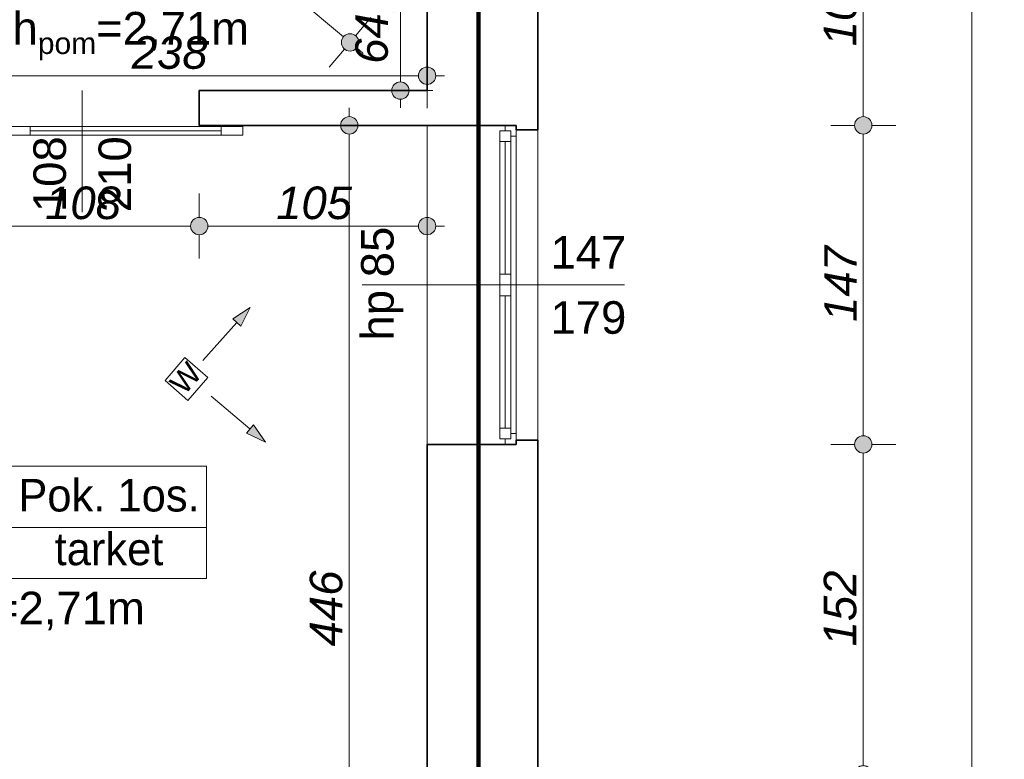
# Model space of a CAD drawing. Header units: millimetres. Extents: x -50073 to 84772, y -78870 to -35317.
# Tile 119 of 125: x 57877 to 62415, y -63570 to -60163. Entities that reach past the tile are written whole.
import ezdxf
from ezdxf.enums import TextEntityAlignment as Align

# ---------------------------------------------------------------- set-up
doc = ezdxf.new("R2010")
doc.units = ezdxf.units.MM
doc.header["$MEASUREMENT"] = 0
for name, color, linetype, lineweight in [('0_Nr_pióra__3', 7, 'Continuous', 20), ('Drzwi ArchiCAD_Nr_pióra__1', 7, 'Continuous', 0), ('Instalacje - Went_Klim_Nr_pióra__42', 150, 'Continuous', 13), ('Konstrukcja - Stropy_Nr_pióra__1', 7, 'Continuous', 0), ('Konstrukcja - Ściany zew_Nr_pióra__6', 7, 'Continuous', 35), ('Metryczki pomieszczeń ArchiCADa_Nr_pióra__1', 7, 'Continuous', 0), ('Okna ArchiCADa_Nr_pióra__1', 7, 'Continuous', 0), ('Wymiarowanie - Ogólne_Nr_pióra__82', 114, 'Continuous', 13), ('Znaczniki drzwi ArchiCADa_Nr_pióra__1', 7, 'Continuous', 0), ('Znaczniki drzwi ArchiCADa_Nr_pióra__7', 7, 'Continuous', 70), ('Znaczniki okien ArchiCADa_Nr_pióra__1', 7, 'Continuous', 0), ('Znaczniki okien ArchiCADa_Nr_pióra__7', 7, 'Continuous', 70)]:
    doc.layers.add(name, color=color, linetype=linetype, lineweight=lineweight)
doc.layers.add('Elementy modelu - Strefy', color=7, linetype='Continuous')
doc.layers.add('Wymiarowanie - Ogólne', color=7, linetype='Continuous')
doc.styles.add('GENERATED_STYLE_1', font='txt')
doc.styles.add('GENERATED_STYLE_2', font='txt')
doc.styles.add('GENERATED_STYLE_3', font='txt')
doc.styles.add('GENERATED_STYLE_4', font='txt')
doc.dimstyles.new('GENERATED_STYLE__1', dxfattribs={"dimtxt": 150, "dimasz": 152, "dimexe": 0.18, "dimexo": 0, "dimgap": 0.09, "dimtad": 1, "dimlfac": 0.1, "dimzin": 0, "dimdsep": 46, "dimtxsty": 'GENERATED_STYLE_3', "dimblk": 'ARROWHEAD_11', "dimblk1": 'ARROWHEAD_11', "dimblk2": 'ARROWHEAD_11', "dimcen": 0.09, "dimclrd": 114, "dimclre": 114, "dimclrt": 114, "dimazin": 0, "dimtfac": 1, "dimtdec": 4, "dimtmove": 0, "dimatfit": 3, "dimfxl": 1, "dimtolj": 1, "dimtzin": 0, "dimarcsym": 0})
doc.dimstyles.new('GENERATED_STYLE__2', dxfattribs={"dimtxt": 150, "dimasz": 152, "dimexe": 0.18, "dimexo": 0, "dimgap": 0.09, "dimtad": 1, "dimtih": 1, "dimtoh": 1, "dimlfac": 0.1, "dimzin": 0, "dimdsep": 46, "dimtxsty": 'GENERATED_STYLE_3', "dimblk": 'ARROWHEAD_11', "dimblk1": 'ARROWHEAD_11', "dimblk2": 'ARROWHEAD_11', "dimcen": 0.09, "dimclrd": 114, "dimclre": 114, "dimclrt": 114, "dimazin": 0, "dimtfac": 1, "dimtdec": 4, "dimtmove": 0, "dimatfit": 3, "dimfxl": 1, "dimtolj": 1, "dimtzin": 0, "dimarcsym": 0})

# ---------------------------------------------------------------- blocks, each defined once
blk = doc.blocks.new('Pok. 1os._1_54_59', base_point=(57838.4, -62502.4))
at = {"layer": 'Metryczki pomieszczeń ArchiCADa_Nr_pióra__1', "linetype": 'Continuous'}
for p, q in [((57059.4, -62219.6), (58738.4, -62219.6)), ((57059.4, -62738.1), (57059.4, -62219.6)), ((57098.3, -62245.5), (57799.5, -62245.5)), ((57098.3, -62471.8), (57098.3, -62245.5)), ((57799.5, -62245.5), (57799.5, -62471.8)), ((57838.4, -62219.6), (57838.4, -62738.1)), ((58738.4, -62219.6), (58738.4, -62738.1)), ((57799.5, -62471.8), (57098.3, -62471.8)), ((57059.4, -62502.4), (58738.4, -62502.4)), ((58738.4, -62738.1), (57059.4, -62738.1))]:
    blk.add_line(p, q, dxfattribs=at)
at = {"layer": 'Metryczki pomieszczeń ArchiCADa_Nr_pióra__1'}
for tag, height, style, p in [('ROOM_NUMBER', 180, 'GENERATED_STYLE_2', (57448.9, -62347.5)), ('ROOM_NAME', 150, 'GENERATED_STYLE_1', (58288.4, -62353.6)), ('floor_f', 150, 'GENERATED_STYLE_1', (58288.4, -62601.1)), ('ROOM_CALC_AREA', 150, 'GENERATED_STYLE_1', (57448.9, -62614.5))]:
    blk.add_attdef(tag, text='', height=height, dxfattribs=dict(at, style=style)).set_placement(p, align=Align.MIDDLE_CENTER)
blk = doc.blocks.new('*D95')
at = {"layer": 'Wymiarowanie - Ogólne_Nr_pióra__82', "linetype": 'Continuous'}
for points in [[(62304.6, -59579.4), (62301.6, -59564.1), (62292.9, -59551.1), (62279.9, -59542.4), (62264.6, -59539.4), (62249.3, -59542.4), (62236.3, -59551.1), (62227.6, -59564.1), (62224.6, -59579.4), (62227.6, -59594.7), (62236.3, -59607.7), (62249.3, -59616.3), (62264.6, -59619.4), (62279.9, -59616.3), (62292.9, -59607.7), (62301.6, -59594.7)], [(62304.6, -70122.2), (62301.6, -70106.9), (62292.9, -70093.9), (62279.9, -70085.2), (62264.6, -70082.2), (62249.3, -70085.2), (62236.3, -70093.9), (62227.6, -70106.9), (62224.6, -70122.2), (62227.6, -70137.5), (62236.3, -70150.5), (62249.3, -70159.1), (62264.6, -70162.2), (62279.9, -70159.1), (62292.9, -70150.5), (62301.6, -70137.5)]]:
    blk.add_hatch(color=256, dxfattribs=at).paths.add_polyline_path(points)
for p, q in [((62264.6, -59539.4), (62264.6, -59499.4)), ((62224.6, -59579.4), (62114.6, -59579.4)), ((62414.6, -59579.4), (62304.6, -59579.4)), ((62264.6, -70082.2), (62264.6, -59619.4)), ((62224.6, -70122.2), (62114.6, -70122.2)), ((62414.6, -70122.2), (62304.6, -70122.2)), ((62264.6, -70202.2), (62264.6, -70162.2))]:
    blk.add_line(p, q, dxfattribs=at)
for centre in [(62264.6, -59579.4), (62264.6, -70122.2)]:
    blk.add_circle(centre, 40, dxfattribs=at)
at = {"layer": 'Wymiarowanie - Ogólne_Nr_pióra__82', "insert": (62234.6, -65107.2), "char_height": 150, "attachment_point": 7, "rotation": 90, "style": 'GENERATED_STYLE_3'}
blk.add_mtext('\\A1;{\\fArial|b0|i1|c238|p38;1 054}', dxfattribs=at)
blk = doc.blocks.new('ARROWHEAD_11')
at = {"color": 0, "linetype": 'Continuous', "lineweight": 0}
blk.add_line((0, 0), (-1, 0), dxfattribs=at)
at = {"color": 0, "linetype": 'Continuous', "lineweight": 0, "const_width": 0.25, "flags": 128}
blk.add_lwpolyline([(-0.125, 0, 1), (0.125, 0, 1)], format="xyb", close=True, dxfattribs=at)
blk = doc.blocks.new('*D100')
at = {"layer": 'Wymiarowanie - Ogólne_Nr_pióra__82', "linetype": 'Continuous'}
for points in [[(61804.6, -62119.4), (61801.6, -62104.1), (61792.9, -62091.1), (61779.9, -62082.4), (61764.6, -62079.4), (61749.3, -62082.4), (61736.3, -62091.1), (61727.6, -62104.1), (61724.6, -62119.4), (61727.6, -62134.7), (61736.3, -62147.7), (61749.3, -62156.3), (61764.6, -62159.4), (61779.9, -62156.3), (61792.9, -62147.7), (61801.6, -62134.7)], [(61804.6, -63639.4), (61801.6, -63624.1), (61792.9, -63611.1), (61779.9, -63602.4), (61764.6, -63599.4), (61749.3, -63602.4), (61736.3, -63611.1), (61727.6, -63624.1), (61724.6, -63639.4), (61727.6, -63654.7), (61736.3, -63667.7), (61749.3, -63676.3), (61764.6, -63679.4), (61779.9, -63676.3), (61792.9, -63667.7), (61801.6, -63654.7)]]:
    blk.add_hatch(color=256, dxfattribs=at).paths.add_polyline_path(points)
for p, q in [((61724.6, -62119.4), (61614.6, -62119.4)), ((61914.6, -62119.4), (61804.6, -62119.4)), ((61764.6, -63599.4), (61764.6, -62159.4)), ((61724.6, -63639.4), (61614.6, -63639.4)), ((61914.6, -63639.4), (61804.6, -63639.4))]:
    blk.add_line(p, q, dxfattribs=at)
for centre in [(61764.6, -62119.4), (61764.6, -63639.4)]:
    blk.add_circle(centre, 40, dxfattribs=at)
at = {"layer": 'Wymiarowanie - Ogólne_Nr_pióra__82', "insert": (61734.6, -63050.1), "char_height": 150, "attachment_point": 7, "rotation": 90, "style": 'GENERATED_STYLE_3'}
blk.add_mtext('\\A1;{\\fArial|b0|i1|c238|p38;152}', dxfattribs=at)
blk = doc.blocks.new('*D101')
at = {"layer": 'Wymiarowanie - Ogólne_Nr_pióra__82', "linetype": 'Continuous'}
for points in [[(61804.6, -60649.4), (61801.6, -60634.1), (61792.9, -60621.1), (61779.9, -60612.4), (61764.6, -60609.4), (61749.3, -60612.4), (61736.3, -60621.1), (61727.6, -60634.1), (61724.6, -60649.4), (61727.6, -60664.7), (61736.3, -60677.7), (61749.3, -60686.3), (61764.6, -60689.4), (61779.9, -60686.3), (61792.9, -60677.7), (61801.6, -60664.7)], [(61804.6, -62119.4), (61801.6, -62104.1), (61792.9, -62091.1), (61779.9, -62082.4), (61764.6, -62079.4), (61749.3, -62082.4), (61736.3, -62091.1), (61727.6, -62104.1), (61724.6, -62119.4), (61727.6, -62134.7), (61736.3, -62147.7), (61749.3, -62156.3), (61764.6, -62159.4), (61779.9, -62156.3), (61792.9, -62147.7), (61801.6, -62134.7)]]:
    blk.add_hatch(color=256, dxfattribs=at).paths.add_polyline_path(points)
for p, q in [((61724.6, -60649.4), (61614.6, -60649.4)), ((61914.6, -60649.4), (61804.6, -60649.4)), ((61764.6, -62079.4), (61764.6, -60689.4)), ((61724.6, -62119.4), (61614.6, -62119.4)), ((61914.6, -62119.4), (61804.6, -62119.4))]:
    blk.add_line(p, q, dxfattribs=at)
for centre in [(61764.6, -60649.4), (61764.6, -62119.4)]:
    blk.add_circle(centre, 40, dxfattribs=at)
at = {"layer": 'Wymiarowanie - Ogólne_Nr_pióra__82', "insert": (61734.6, -61555.1), "char_height": 150, "attachment_point": 7, "rotation": 90, "style": 'GENERATED_STYLE_3'}
blk.add_mtext('\\A1;{\\fArial|b0|i1|c238|p38;147}', dxfattribs=at)
blk = doc.blocks.new('*D102')
at = {"layer": 'Wymiarowanie - Ogólne_Nr_pióra__82', "linetype": 'Continuous'}
for points in [[(61804.6, -59579.4), (61801.6, -59564.1), (61792.9, -59551.1), (61779.9, -59542.4), (61764.6, -59539.4), (61749.3, -59542.4), (61736.3, -59551.1), (61727.6, -59564.1), (61724.6, -59579.4), (61727.6, -59594.7), (61736.3, -59607.7), (61749.3, -59616.3), (61764.6, -59619.4), (61779.9, -59616.3), (61792.9, -59607.7), (61801.6, -59594.7)], [(61804.6, -60649.4), (61801.6, -60634.1), (61792.9, -60621.1), (61779.9, -60612.4), (61764.6, -60609.4), (61749.3, -60612.4), (61736.3, -60621.1), (61727.6, -60634.1), (61724.6, -60649.4), (61727.6, -60664.7), (61736.3, -60677.7), (61749.3, -60686.3), (61764.6, -60689.4), (61779.9, -60686.3), (61792.9, -60677.7), (61801.6, -60664.7)]]:
    blk.add_hatch(color=256, dxfattribs=at).paths.add_polyline_path(points)
for p, q in [((61764.6, -59539.4), (61764.6, -59499.4)), ((61724.6, -59579.4), (61614.6, -59579.4)), ((61914.6, -59579.4), (61804.6, -59579.4)), ((61764.6, -60609.4), (61764.6, -59619.4)), ((61724.6, -60649.4), (61614.6, -60649.4)), ((61914.6, -60649.4), (61804.6, -60649.4))]:
    blk.add_line(p, q, dxfattribs=at)
for centre in [(61764.6, -59579.4), (61764.6, -60649.4)]:
    blk.add_circle(centre, 40, dxfattribs=at)
at = {"layer": 'Wymiarowanie - Ogólne_Nr_pióra__82', "insert": (61734.6, -60285.1), "char_height": 150, "attachment_point": 7, "rotation": 90, "style": 'GENERATED_STYLE_3'}
blk.add_mtext('\\A1;{\\fArial|b0|i1|c238|p38;107}', dxfattribs=at)
blk = doc.blocks.new('*D188')
at = {"layer": 'Wymiarowanie - Ogólne_Nr_pióra__82', "linetype": 'Continuous'}
for points in [[(59435.9, -60649.4), (59432.8, -60634.1), (59424.1, -60621.1), (59411.2, -60612.4), (59395.9, -60609.4), (59380.6, -60612.4), (59367.6, -60621.1), (59358.9, -60634.1), (59355.9, -60649.4), (59358.9, -60664.7), (59367.6, -60677.7), (59380.6, -60686.3), (59395.9, -60689.4), (59411.2, -60686.3), (59424.1, -60677.7), (59432.8, -60664.7)], [(59435.9, -65109.4), (59432.8, -65094.1), (59424.1, -65081.1), (59411.2, -65072.4), (59395.9, -65069.4), (59380.6, -65072.4), (59367.6, -65081.1), (59358.9, -65094.1), (59355.9, -65109.4), (59358.9, -65124.7), (59367.6, -65137.7), (59380.6, -65146.3), (59395.9, -65149.4), (59411.2, -65146.3), (59424.1, -65137.7), (59432.8, -65124.7)]]:
    blk.add_hatch(color=256, dxfattribs=at).paths.add_polyline_path(points)
for p, q in [((59395.9, -60609.4), (59395.9, -60569.4)), ((59355.9, -60649.4), (59245.9, -60649.4)), ((59545.9, -60649.4), (59435.9, -60649.4)), ((59395.9, -65069.4), (59395.9, -60689.4)), ((59355.9, -65109.4), (59245.9, -65109.4)), ((59545.9, -65109.4), (59435.9, -65109.4)), ((59395.9, -65189.4), (59395.9, -65149.4))]:
    blk.add_line(p, q, dxfattribs=at)
for centre in [(59395.9, -60649.4), (59395.9, -65109.4)]:
    blk.add_circle(centre, 40, dxfattribs=at)
at = {"layer": 'Wymiarowanie - Ogólne_Nr_pióra__82', "insert": (59365.9, -63050.1), "char_height": 150, "attachment_point": 7, "rotation": 90, "style": 'GENERATED_STYLE_3'}
blk.add_mtext('\\A1;{\\fArial|b0|i1|c238|p38;446}', dxfattribs=at)
blk = doc.blocks.new('*D190')
at = {"layer": 'Wymiarowanie - Ogólne_Nr_pióra__82', "linetype": 'Continuous'}
for points in [[(57664.6, -61113.5), (57661.6, -61098.1), (57652.9, -61085.2), (57639.9, -61076.5), (57624.6, -61073.5), (57609.3, -61076.5), (57596.3, -61085.2), (57587.6, -61098.1), (57584.6, -61113.5), (57587.6, -61128.8), (57596.3, -61141.7), (57609.3, -61150.4), (57624.6, -61153.5), (57639.9, -61150.4), (57652.9, -61141.7), (57661.6, -61128.8)], [(58744.6, -61113.5), (58741.6, -61098.1), (58732.9, -61085.2), (58719.9, -61076.5), (58704.6, -61073.5), (58689.3, -61076.5), (58676.3, -61085.2), (58667.6, -61098.1), (58664.6, -61113.5), (58667.6, -61128.8), (58676.3, -61141.7), (58689.3, -61150.4), (58704.6, -61153.5), (58719.9, -61150.4), (58732.9, -61141.7), (58741.6, -61128.8)]]:
    blk.add_hatch(color=256, dxfattribs=at).paths.add_polyline_path(points)
for p, q in [((57624.6, -61073.5), (57624.6, -60963.5)), ((58704.6, -61073.5), (58704.6, -60963.5)), ((57664.6, -61113.5), (58664.6, -61113.5)), ((57624.6, -61263.5), (57624.6, -61153.5)), ((58704.6, -61263.5), (58704.6, -61153.5))]:
    blk.add_line(p, q, dxfattribs=at)
for centre in [(57624.6, -61113.5), (58704.6, -61113.5)]:
    blk.add_circle(centre, 40, dxfattribs=at)
at = {"layer": 'Wymiarowanie - Ogólne_Nr_pióra__82', "insert": (57993.9, -61083.5), "char_height": 150, "attachment_point": 7, "style": 'GENERATED_STYLE_3'}
blk.add_mtext('\\A1;{\\fArial|b0|i1|c238|p38;108}', dxfattribs=at)
blk = doc.blocks.new('*D191')
at = {"layer": 'Wymiarowanie - Ogólne_Nr_pióra__82', "linetype": 'Continuous'}
for points in [[(58744.6, -61113.5), (58741.6, -61098.1), (58732.9, -61085.2), (58719.9, -61076.5), (58704.6, -61073.5), (58689.3, -61076.5), (58676.3, -61085.2), (58667.6, -61098.1), (58664.6, -61113.5), (58667.6, -61128.8), (58676.3, -61141.7), (58689.3, -61150.4), (58704.6, -61153.5), (58719.9, -61150.4), (58732.9, -61141.7), (58741.6, -61128.8)], [(59794.6, -61113.5), (59791.6, -61098.1), (59782.9, -61085.2), (59769.9, -61076.5), (59754.6, -61073.5), (59739.3, -61076.5), (59726.3, -61085.2), (59717.6, -61098.1), (59714.6, -61113.5), (59717.6, -61128.8), (59726.3, -61141.7), (59739.3, -61150.4), (59754.6, -61153.5), (59769.9, -61150.4), (59782.9, -61141.7), (59791.6, -61128.8)]]:
    blk.add_hatch(color=256, dxfattribs=at).paths.add_polyline_path(points)
for p, q in [((58704.6, -61073.5), (58704.6, -60963.5)), ((59754.6, -61073.5), (59754.6, -60963.5)), ((58744.6, -61113.5), (59714.6, -61113.5)), ((59794.6, -61113.5), (59834.6, -61113.5)), ((58704.6, -61263.5), (58704.6, -61153.5)), ((59754.6, -61263.5), (59754.6, -61153.5))]:
    blk.add_line(p, q, dxfattribs=at)
for centre in [(58704.6, -61113.5), (59754.6, -61113.5)]:
    blk.add_circle(centre, 40, dxfattribs=at)
at = {"layer": 'Wymiarowanie - Ogólne_Nr_pióra__82', "insert": (59058.9, -61083.5), "char_height": 150, "attachment_point": 7, "style": 'GENERATED_STYLE_3'}
blk.add_mtext('\\A1;{\\fArial|b0|i1|c238|p38;105}', dxfattribs=at)
blk = doc.blocks.new('*D192')
at = {"layer": 'Wymiarowanie - Ogólne_Nr_pióra__82', "linetype": 'Continuous'}
for points in [[(57412.8, -60421), (57409.8, -60405.7), (57401.1, -60392.7), (57388.1, -60384.1), (57372.8, -60381), (57357.5, -60384.1), (57344.5, -60392.7), (57335.9, -60405.7), (57332.8, -60421), (57335.9, -60436.3), (57344.5, -60449.3), (57357.5, -60458), (57372.8, -60461), (57388.1, -60458), (57401.1, -60449.3), (57409.8, -60436.3)], [(59794.6, -60421), (59791.6, -60405.7), (59782.9, -60392.7), (59769.9, -60384.1), (59754.6, -60381), (59739.3, -60384.1), (59726.3, -60392.7), (59717.6, -60405.7), (59714.6, -60421), (59717.6, -60436.3), (59726.3, -60449.3), (59739.3, -60458), (59754.6, -60461), (59769.9, -60458), (59782.9, -60449.3), (59791.6, -60436.3)]]:
    blk.add_hatch(color=256, dxfattribs=at).paths.add_polyline_path(points)
for p, q in [((57372.8, -60381), (57372.8, -60271)), ((59754.6, -60381), (59754.6, -60271)), ((57292.8, -60421), (57332.8, -60421)), ((57412.8, -60421), (59714.6, -60421)), ((59794.6, -60421), (59834.6, -60421)), ((57372.8, -60571), (57372.8, -60461)), ((59754.6, -60571), (59754.6, -60461))]:
    blk.add_line(p, q, dxfattribs=at)
for centre in [(57372.8, -60421), (59754.6, -60421)]:
    blk.add_circle(centre, 40, dxfattribs=at)
at = {"layer": 'Wymiarowanie - Ogólne_Nr_pióra__82', "insert": (58393, -60391), "char_height": 150, "attachment_point": 7, "style": 'GENERATED_STYLE_3'}
blk.add_mtext('\\A1;{\\fArial|b0|i1|c238|p38;238}', dxfattribs=at)
blk = doc.blocks.new('*D196')
at = {"layer": 'Wymiarowanie - Ogólne_Nr_pióra__82', "linetype": 'Continuous'}
for points in [[(59671.4, -59843.4), (59668.4, -59828.1), (59659.7, -59815.1), (59646.7, -59806.4), (59631.4, -59803.4), (59616.1, -59806.4), (59603.1, -59815.1), (59594.5, -59828.1), (59591.4, -59843.4), (59594.5, -59858.7), (59603.1, -59871.6), (59616.1, -59880.3), (59631.4, -59883.4), (59646.7, -59880.3), (59659.7, -59871.6), (59668.4, -59858.7)], [(59671.4, -60489.4), (59668.4, -60474.1), (59659.7, -60461.1), (59646.7, -60452.4), (59631.4, -60449.4), (59616.1, -60452.4), (59603.1, -60461.1), (59594.5, -60474.1), (59591.4, -60489.4), (59594.5, -60504.7), (59603.1, -60517.7), (59616.1, -60526.3), (59631.4, -60529.4), (59646.7, -60526.3), (59659.7, -60517.7), (59668.4, -60504.7)]]:
    blk.add_hatch(color=256, dxfattribs=at).paths.add_polyline_path(points)
for p, q in [((59631.4, -59803.4), (59631.4, -59763.4)), ((59591.4, -59843.4), (59481.4, -59843.4)), ((59781.4, -59843.4), (59671.4, -59843.4)), ((59631.4, -60449.4), (59631.4, -59883.4)), ((59591.4, -60489.4), (59481.4, -60489.4)), ((59631.4, -60569.4), (59631.4, -60529.4)), ((59781.4, -60489.4), (59671.4, -60489.4))]:
    blk.add_line(p, q, dxfattribs=at)
for centre in [(59631.4, -59843.4), (59631.4, -60489.4)]:
    blk.add_circle(centre, 40, dxfattribs=at)
at = {"layer": 'Wymiarowanie - Ogólne_Nr_pióra__82', "insert": (59601.4, -60365.9), "char_height": 150, "attachment_point": 7, "rotation": 90, "style": 'GENERATED_STYLE_3'}
blk.add_mtext('\\A1;{\\fArial|b0|i1|c238|p38;64,5}', dxfattribs=at)
blk = doc.blocks.new('*D199')
at = {"layer": 'Wymiarowanie - Ogólne_Nr_pióra__82', "linetype": 'Continuous'}
for points in [[(58951.3, -59857.7), (58948.3, -59842.4), (58939.6, -59829.5), (58926.6, -59820.8), (58911.3, -59817.7), (58896, -59820.8), (58883, -59829.5), (58874.4, -59842.4), (58871.3, -59857.7), (58874.4, -59873.1), (58883, -59886), (58896, -59894.7), (58911.3, -59897.7), (58926.6, -59894.7), (58939.6, -59886), (58948.3, -59873.1)], [(59439.2, -60267), (59436.2, -60251.7), (59427.5, -60238.7), (59414.5, -60230.1), (59399.2, -60227), (59383.9, -60230.1), (59371, -60238.7), (59362.3, -60251.7), (59359.2, -60267), (59362.3, -60282.3), (59371, -60295.3), (59383.9, -60304), (59399.2, -60307), (59414.5, -60304), (59427.5, -60295.3), (59436.2, -60282.3)]]:
    blk.add_hatch(color=256, dxfattribs=at).paths.add_polyline_path(points)
for p, q in [((58937, -59827.1), (59007.7, -59742.8)), ((58814.9, -59972.7), (58885.6, -59888.4)), ((58942, -59883.5), (59368.6, -60241.3)), ((59424.9, -60236.4), (59495.6, -60152.1)), ((59302.8, -60381.9), (59373.5, -60297.7)), ((59429.9, -60292.7), (59460.5, -60318.4))]:
    blk.add_line(p, q, dxfattribs=at)
blk.add_circle((59399.2, -60267), 40, dxfattribs=at)
at = {"layer": 'Wymiarowanie - Ogólne_Nr_pióra__82', "insert": (59087.4, -59966.2), "char_height": 150, "attachment_point": 7, "rotation": 320.0098, "style": 'GENERATED_STYLE_3'}
blk.add_mtext('\\A1;{\\fArial|b0|i1|c238|p38;64}', dxfattribs=at)

msp = doc.modelspace()

# ---------------------------------------------------------------- hatches: boundary and pattern name
at = {"layer": 'Instalacje - Went_Klim_Nr_pióra__42', "linetype": 'Continuous'}
for points in [[(58939.342, -61488.431), (58858.625, -61541.488), (58895.967, -61574.738)], [(59009.265, -62108.756), (58954.214, -62029.386), (58921.905, -62067.545)]]:
    msp.add_hatch(color=256, dxfattribs=at).paths.add_polyline_path(points)

# ---------------------------------------------------------------- linework, layer by layer
at = {"color": 10, "lineweight": 106}
msp.add_lwpolyline([(66.617, -62583.342), (2355.65, -62594.844), (2355.65, -78050.061), (23019.646, -78050.061), (23019.646, -74088.498), (27356.387, -74088.498), (27356.387, -76174.624), (31806.314, -76174.624), (31806.314, -70254.194), (29738.593, -70254.194), (29738.593, -64145.049), (48237.42, -64145.049), (53610.352, -68583.295), (53610.352, -70500.678), (57061.641, -70500.678), (57061.641, -65412.681), (59990.725, -65412.681), (59990.725, -59684.671), (37804.772, -41061.805), (28682.341, -41061.805), (28682.341, -51358.017), (2441.313, -51358.017)], dxfattribs=at)
at = {"layer": 'Drzwi ArchiCAD_Nr_pióra__1', "linetype": 'Continuous'}
for p, q in [((57924.596, -60654.384), (57824.596, -60654.384)), ((58804.596, -60654.384), (57924.596, -60654.384)), ((57924.596, -60654.384), (57924.596, -60674.384)), ((57924.596, -60694.384), (57924.596, -60654.384)), ((58804.596, -60674.384), (58804.596, -60654.384)), ((58904.596, -60654.384), (58804.596, -60654.384)), ((58804.596, -60654.384), (58804.596, -60694.384)), ((58904.596, -60694.384), (58904.596, -60654.384)), ((57824.596, -60694.384), (57924.596, -60694.384)), ((58804.596, -60674.384), (57924.596, -60674.384)), ((57924.596, -60674.384), (57924.596, -60694.384)), ((57924.596, -60674.384), (58804.596, -60674.384)), ((57924.596, -60674.384), (58804.596, -60674.384)), ((57924.596, -60694.384), (58804.596, -60694.384)), ((58804.596, -60694.384), (58804.596, -60674.384)), ((58804.596, -60694.384), (58904.596, -60694.384))]:
    msp.add_line(p, q, dxfattribs=at)
at = {"layer": 'Instalacje - Went_Klim_Nr_pióra__42', "linetype": 'Continuous'}
for p, q in [((58939.342, -61488.431), (58858.625, -61541.488)), ((58939.342, -61488.431), (58895.967, -61574.738)), ((58721.427, -61733.166), (58877.296, -61558.113)), ((58895.967, -61574.738), (58858.625, -61541.488)), ((58638.654, -61719.774), (58546.594, -61825.249)), ((58744.129, -61811.835), (58638.654, -61719.774)), ((58546.594, -61825.249), (58652.068, -61917.309)), ((58652.068, -61917.309), (58744.129, -61811.835)), ((58759.178, -61897.005), (58938.06, -62048.466)), ((58921.905, -62067.545), (58954.214, -62029.386)), ((59009.265, -62108.756), (58954.214, -62029.386)), ((59009.265, -62108.756), (58921.905, -62067.545))]:
    msp.add_line(p, q, dxfattribs=at)
at = {"layer": 'Konstrukcja - Stropy_Nr_pióra__1', "linetype": 'Continuous', "flags": 128}
msp.add_lwpolyline([(29924.596, -64338.978), (48324.596, -64338.978), (53396.259, -68590.833), (53396.259, -70500.678), (57288.896, -70500.678), (57288.896, -65629.384), (60264.596, -65629.384), (60264.596, -59579.384), (37951.507, -40862.978)], dxfattribs=at)
at = {"layer": 'Konstrukcja - Ściany zew_Nr_pióra__6', "linetype": 'Continuous'}
for p, q in [((58704.596, -60649.384), (58704.596, -60489.384)), ((60114.596, -60649.384), (59754.596, -60649.384)), ((60164.596, -60649.384), (60114.596, -60649.384)), ((60164.596, -60669.384), (60164.596, -60649.384)), ((60264.596, -60669.384), (60164.596, -60669.384)), ((60114.596, -62119.384), (59754.596, -62119.384)), ((60164.596, -62119.384), (60114.596, -62119.384)), ((60264.596, -62099.384), (60164.596, -62099.384)), ((60164.596, -62099.384), (60164.596, -62119.384))]:
    msp.add_line(p, q, dxfattribs=at)
at = {"layer": 'Konstrukcja - Ściany zew_Nr_pióra__6', "linetype": 'Continuous', "flags": 128}
for points in [[(60264.596, -60669.384), (60264.596, -59579.384)], [(59754.596, -59843.358), (59754.596, -60489.384)], [(59754.596, -60489.384), (58704.596, -60489.384)], [(58704.596, -60649.384), (59754.596, -60649.384)], [(59754.596, -62119.384), (59754.596, -63639.384)], [(60264.596, -63659.384), (60264.596, -62099.384)]]:
    msp.add_lwpolyline(points, dxfattribs=at)
at = {"layer": 'Okna ArchiCADa_Nr_pióra__1', "linetype": 'Continuous'}
for p, q in [((59754.596, -62119.384), (59754.596, -60649.384)), ((60114.596, -60674.384), (60114.596, -60649.384)), ((60164.596, -60649.384), (60114.596, -60649.384)), ((60164.596, -60649.384), (60164.596, -60699.384)), ((60164.596, -60669.384), (60164.596, -60649.384)), ((60264.596, -62099.384), (60264.596, -60669.384)), ((60089.596, -60724.384), (60089.596, -60674.384)), ((60089.596, -60674.384), (60139.596, -60674.384)), ((60139.596, -60674.384), (60114.596, -60674.384)), ((60139.596, -60699.384), (60139.596, -60674.384)), ((60139.596, -60674.384), (60139.596, -60724.384)), ((60164.596, -60699.384), (60139.596, -60699.384)), ((60164.596, -60699.384), (60164.596, -61384.384)), ((60089.596, -61334.384), (60089.596, -60724.384)), ((60139.596, -60724.384), (60089.596, -60724.384)), ((60089.596, -61334.384), (60089.596, -60724.384)), ((60114.596, -61334.384), (60114.596, -60724.384)), ((60139.596, -60724.384), (60139.596, -61334.384)), ((60089.596, -61384.384), (60089.596, -61334.384)), ((60089.596, -61334.384), (60139.596, -61334.384)), ((60139.596, -61334.384), (60139.596, -61384.384)), ((60089.596, -61434.384), (60089.596, -61384.384)), ((60089.596, -61384.384), (60139.596, -61384.384)), ((60139.596, -61384.384), (60089.596, -61384.384)), ((60139.596, -61384.384), (60139.596, -61434.384)), ((60164.596, -61384.384), (60164.596, -62069.384)), ((60089.596, -62044.384), (60089.596, -61434.384)), ((60139.596, -61434.384), (60089.596, -61434.384)), ((60089.596, -62044.384), (60089.596, -61434.384)), ((60114.596, -62044.384), (60114.596, -61434.384)), ((60139.596, -61434.384), (60139.596, -62044.384)), ((60089.596, -62094.384), (60089.596, -62044.384)), ((60089.596, -62044.384), (60139.596, -62044.384)), ((60139.596, -62044.384), (60139.596, -62094.384)), ((60139.596, -62094.384), (60139.596, -62069.384)), ((60139.596, -62069.384), (60164.596, -62069.384)), ((60164.596, -62069.384), (60164.596, -62119.384)), ((60139.596, -62094.384), (60089.596, -62094.384)), ((60114.596, -62119.384), (60114.596, -62094.384)), ((60114.596, -62094.384), (60139.596, -62094.384)), ((60164.596, -62119.384), (60114.596, -62119.384)), ((60164.596, -62099.384), (60164.596, -62119.384))]:
    msp.add_line(p, q, dxfattribs=at)
at = {"layer": 'Znaczniki drzwi ArchiCADa_Nr_pióra__1', "linetype": 'Continuous'}
msp.add_line((58164.596, -61049.384), (58164.596, -60489.384), dxfattribs=at)
at = {"layer": 'Znaczniki okien ArchiCADa_Nr_pióra__1', "linetype": 'Continuous'}
msp.add_line((60664.596, -61384.384), (59454.596, -61384.384), dxfattribs=at)

# ---------------------------------------------------------------- block references
at = {"layer": 'Elementy modelu - Strefy', "linetype": 'Continuous'}
ref = msp.add_blockref('Pok. 1os._1_54_59', (57838.407, -62502.411), dxfattribs=at)
ref.add_attrib('ROOM_NAME', 'Pok. 1os.', dxfattribs={"layer": 'Metryczki pomieszczeń ArchiCADa_Nr_pióra__1', "color": 7, "height": 150, "style": 'GENERATED_STYLE_1'}).set_placement((58288.409, -62353.591), align=Align.MIDDLE_CENTER)
ref.add_attrib('ROOM_NUMBER', '1/54', dxfattribs={"layer": 'Metryczki pomieszczeń ArchiCADa_Nr_pióra__1', "color": 7, "height": 180, "style": 'GENERATED_STYLE_2'}).set_placement((57448.886, -62347.462), align=Align.MIDDLE_CENTER)
ref.add_attrib('ROOM_CALC_AREA', '18,5 m2', dxfattribs={"layer": 'Metryczki pomieszczeń ArchiCADa_Nr_pióra__1', "color": 7, "height": 150, "style": 'GENERATED_STYLE_1'}).set_placement((57448.886, -62614.463), align=Align.MIDDLE_CENTER)
ref.add_attrib('floor_f', 'tarket', dxfattribs={"layer": 'Metryczki pomieszczeń ArchiCADa_Nr_pióra__1', "color": 7, "height": 150, "style": 'GENERATED_STYLE_1'}).set_placement((58288.409, -62601.091), align=Align.MIDDLE_CENTER)

# ---------------------------------------------------------------- texts
at = {"layer": '0_Nr_pióra__3', "linetype": 'Continuous', "char_height": 150, "attachment_point": 2, "style": 'GENERATED_STYLE_4'}
for insert in [(58388.941, -60083.115), (57908.682, -62754.538)]:
    msp.add_mtext('\\A1;{\\fArial|b0|i0|c0|p38;h\\fArial|b0|i0|c0|p38;\\A1{\\H.66x;\\S ^ pom;}\\fArial|b0|i0|c0|p38;=2,71m}', dxfattribs=dict(at, insert=insert))
at = {"layer": 'Instalacje - Went_Klim_Nr_pióra__42', "linetype": 'Continuous', "insert": (58598.37, -61863.69), "char_height": 100, "attachment_point": 4, "rotation": 48.884883, "style": 'GENERATED_STYLE_1'}
msp.add_mtext('\\A1;{\\fArial|b0|i0|c238|p38;W}', dxfattribs=at)
at = {"layer": 'Znaczniki drzwi ArchiCADa_Nr_pióra__7', "char_height": 150, "attachment_point": 7, "rotation": 90, "style": 'GENERATED_STYLE_1'}
for s, insert in [('\\A1;{\\fArial|b0|i0|c238|p38;108}', (58092.065, -61049.384)), ('\\A1;{\\fArial|b0|i0|c238|p38;210}', (58392.065, -61049.384))]:
    msp.add_mtext(s, dxfattribs=dict(at, insert=insert))
at = {"layer": 'Znaczniki okien ArchiCADa_Nr_pióra__7', "insert": (59645.431, -61640.841), "char_height": 150, "attachment_point": 7, "rotation": 90, "style": 'GENERATED_STYLE_1'}
msp.add_mtext('\\A1;{\\fArial|b0|i0|c238|p38;hp 85}', dxfattribs=at)
at = {"layer": 'Znaczniki okien ArchiCADa_Nr_pióra__7', "char_height": 150, "attachment_point": 7, "style": 'GENERATED_STYLE_1'}
for s, insert in [('\\A1;{\\fArial|b0|i0|c238|p38;147}', (60323.111, -61309.384)), ('\\A1;{\\fArial|b0|i0|c238|p38;179}', (60323.111, -61611.852))]:
    msp.add_mtext(s, dxfattribs=dict(at, insert=insert))

# ---------------------------------------------------------------- dimensions: what is measured, and where the dimension line sits
at = {"layer": 'Wymiarowanie - Ogólne', "color": 114, "linetype": 'Continuous', "lineweight": 13}
for base, p1, p2, angle, text, picture, middle, turn in [((62264.596, -59579.384), (57807.513, -70122.176), (60808.513, -59579.384), 90, '1 054', '*D95', (62159.596, -64850.78), 90), ((59399.237, -60267.006), (59067.468, -59671.607), (59754.596, -59843.358), 320.009795, '64', '*D199', (59222.763, -59981.931), 320.009795), ((59631.43, -59843.358), (59754.596, -60489.384), (59754.596, -59843.358), 90, '64,5', '*D196', (59526.43, -60166.371), 90)]:
    dim = msp.add_linear_dim(base=base, p1=p1, p2=p2, angle=angle, text=text, dimstyle='GENERATED_STYLE__1', dxfattribs=at)
    dim.commit()
    dim.dimension.update_dxf_attribs({"geometry": picture, "text_midpoint": middle, "dimtype": 160, "text_rotation": turn})
for base, p1, p2, picture, middle in [((61764.596, -59579.384), (60264.596, -60649.384), (60308.513, -59579.384), '*D102', (61659.596, -60114.384)), ((59395.865, -60649.384), (59754.596, -65109.384), (59754.596, -60649.384), '*D188', (59290.865, -62879.384)), ((61764.596, -60649.384), (60264.596, -62119.384), (60264.596, -60649.384), '*D101', (61659.596, -61384.384)), ((61764.596, -62119.384), (60264.596, -63639.384), (60264.596, -62119.384), '*D100', (61659.596, -62879.384))]:
    dim = msp.add_linear_dim(base=base, p1=p1, p2=p2, angle=90, dimstyle='GENERATED_STYLE__1', dxfattribs=at)
    dim.commit()
    dim.dimension.update_dxf_attribs({"geometry": picture, "text_midpoint": middle, "dimtype": 160, "text_rotation": 90})
dim = msp.add_linear_dim(base=(59754.596, -60421.032), p1=(57372.83, -60489.384), p2=(59754.596, -60489.384), text='238', dimstyle='GENERATED_STYLE__2', dxfattribs=at)
dim.commit()
dim.dimension.update_dxf_attribs({"geometry": '*D192', "text_midpoint": (58563.713, -60316.032), "dimtype": 160})
for base, p1, p2, picture, middle in [((58704.596, -61113.456), (57624.596, -60649.384), (58704.596, -60649.384), '*D190', (58164.596, -61008.456)), ((59754.596, -61113.456), (58704.596, -60649.384), (59754.596, -60649.384), '*D191', (59229.596, -61008.456))]:
    dim = msp.add_linear_dim(base=base, p1=p1, p2=p2, dimstyle='GENERATED_STYLE__2', dxfattribs=at)
    dim.commit()
    dim.dimension.update_dxf_attribs({"geometry": picture, "text_midpoint": middle, "dimtype": 160})

doc.saveas('drawing.dxf')
